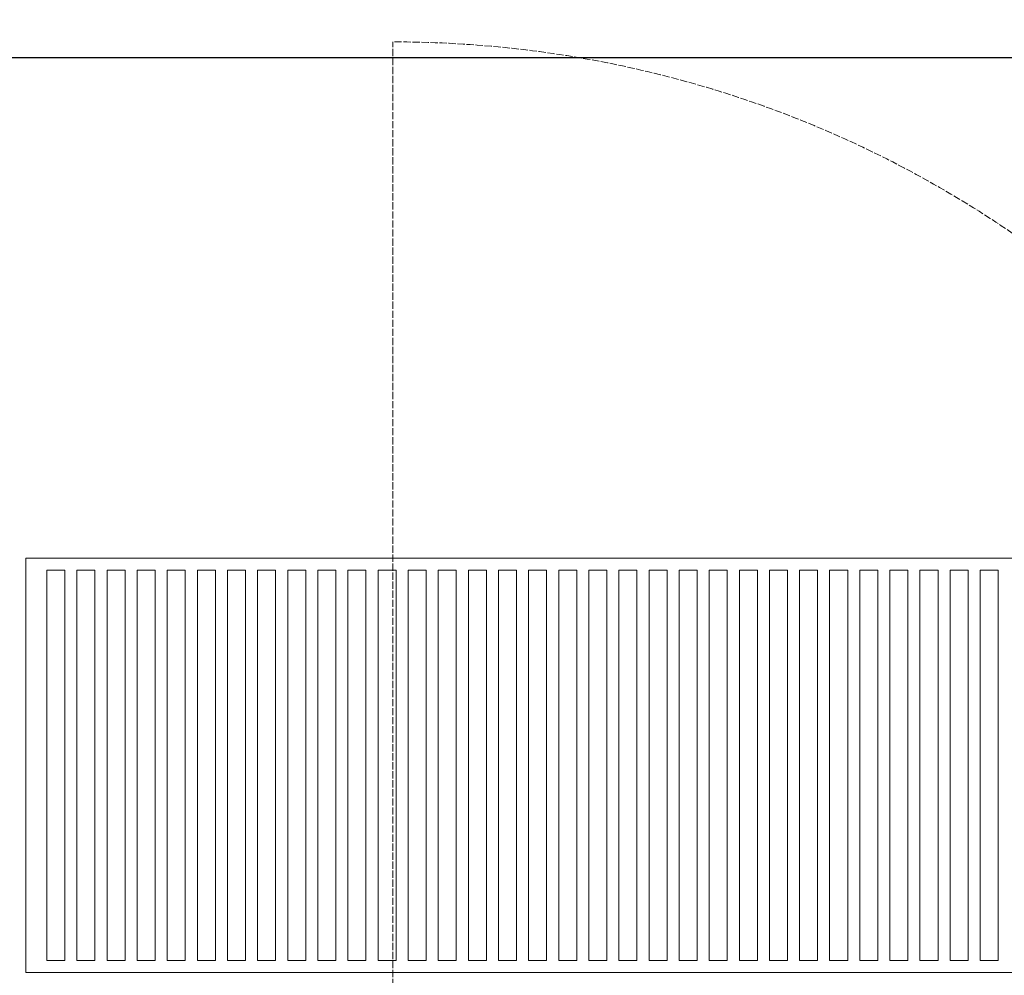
# Model space of a CAD drawing. Header units: inches. Extents: x -96941 to 10978768, y -673 to 1070890.
# Tile 95 of 256: x 57524 to 58341, y 3846 to 4639. Entities that reach past the tile are written whole.
import ezdxf

# ---------------------------------------------------------------- set-up
doc = ezdxf.new("R2010")
doc.units = ezdxf.units.IN
doc.linetypes.add('ACAD_ISO02W100', pattern=[15, 12, -3])
doc.layers.get('Defpoints').update_dxf_attribs({"color": 6, "lineweight": 9})
for name, color, linetype, lineweight in [('!_A_03_ČIARKOVANÁ', 41, 'ACAD_ISO02W100', 13), ('!_A_21_KÓTY', 3, 'Continuous', 9), ('!_A_23_ŠRAFY', 252, 'Continuous', 9)]:
    doc.layers.add(name, color=color, linetype=linetype, lineweight=lineweight)
doc.layers.add('!_A_52_NOVÉ KCIE', color=7, linetype='Continuous', lineweight=13, true_color=0xa30000)
doc.styles.add('Iso CP', font='isocp.shx', dxfattribs={"width": 0.8})
doc.dimstyles.new('1-50', dxfattribs={"dimscale": 50, "dimtxt": 2.5, "dimasz": 1.5, "dimexe": 1.25, "dimexo": 1, "dimtad": 1, "dimdec": 0, "dimrnd": 5, "dimdsep": 46, "dimtxsty": 'Iso CP', "dimblk1": 'OBLIQUE', "dimblk2": 'OBLIQUE', "dimsah": 1, "dimcen": 2.5, "dimclrt": 4, "dimadec": 0, "dimazin": 0, "dimtfac": 1, "dimtdec": 0, "dimtmove": 1, "dimatfit": 3, "dimldrblk": 'OBLIQUE', "dimfxl": 5, "dimfxlon": 1, "dimtfill": 1, "dimtolj": 1, "dimtzin": 0, "dimarcsym": 0})

# ---------------------------------------------------------------- blocks, each defined once
blk = doc.blocks.new('_Oblique')
at = {"color": 0, "linetype": 'ByBlock', "lineweight": -2}
blk.add_line((-0.5, -0.5), (0.5, 0.5), dxfattribs=at)
blk = doc.blocks.new('*D2464')
at = {"layer": '!_A_21_KÓTY', "color": 0, "lineweight": -2, "transparency": 16777216}
for p, q in [((57257.66, 4857.76), (57257.66, 4545.26)), ((59982.59, 4857.76), (59982.59, 4545.26)), ((59982.59, 4607.76), (57257.66, 4607.76))]:
    blk.add_line(p, q, dxfattribs=at)
at = {"layer": 'Defpoints', "color": 0, "transparency": 16777216}
for p in [(57257.66, 5646.13), (59982.59, 5289.83), (57257.66, 4607.76)]:
    blk.add_point(p, dxfattribs=at)
at = {"layer": '!_A_21_KÓTY', "color": 0, "lineweight": -2, "transparency": 16777216, "xscale": 75, "yscale": 75, "zscale": 75, "rotation": 180}
blk.add_blockref('_Oblique', (57257.66, 4607.76), dxfattribs=at)
at = {"layer": '!_A_21_KÓTY', "color": 0, "lineweight": -2, "transparency": 16777216, "xscale": 75, "yscale": 75, "zscale": 75}
blk.add_blockref('_Oblique', (59982.59, 4607.76), dxfattribs=at)
at = {"layer": '!_A_21_KÓTY', "color": 4, "transparency": 16777216, "insert": (58620.13, 4701.52), "char_height": 125, "attachment_point": 5, "style": 'Iso CP', "bg_fill": 3, "box_fill_scale": 1.1, "bg_fill_color": 256, "bg_fill_true_color": 13158600, "bg_fill_transparency": 0}
blk.add_mtext('\\A1;2725', dxfattribs=at)

msp = doc.modelspace()

# ---------------------------------------------------------------- linework, layer by layer
at = {"layer": '!_A_03_ČIARKOVANÁ', "color": 14, "ltscale": 0.5, "true_color": 0xa30000}
msp.add_lwpolyline([(57833.485, 3709.244), (57833.485, 4620.994)], dxfattribs=at)
msp.add_arc((57833.485, 3709.244), 911.75, 0, 90, dxfattribs=at)
at = {"layer": '!_A_23_ŠRAFY', "color": 14, "true_color": 0xa30000}
for points in [[(57546.233, 3858.126), (57546.233, 4182.126), (57561.233, 4182.126), (57561.233, 3858.126)], [(57571.233, 3858.126), (57571.233, 4182.126), (57586.233, 4182.126), (57586.233, 3858.126)], [(57596.233, 3858.126), (57596.233, 4182.126), (57611.233, 4182.126), (57611.233, 3858.126)], [(57621.233, 3858.126), (57621.233, 4182.126), (57636.233, 4182.126), (57636.233, 3858.126)], [(57646.233, 3858.126), (57646.233, 4182.126), (57661.233, 4182.126), (57661.233, 3858.126)], [(57671.233, 3858.126), (57671.233, 4182.126), (57686.233, 4182.126), (57686.233, 3858.126)], [(57696.233, 3858.126), (57696.233, 4182.126), (57711.233, 4182.126), (57711.233, 3858.126)], [(57721.233, 3858.126), (57721.233, 4182.126), (57736.233, 4182.126), (57736.233, 3858.126)], [(57746.233, 3858.126), (57746.233, 4182.126), (57761.233, 4182.126), (57761.233, 3858.126)], [(57771.233, 3858.126), (57771.233, 4182.126), (57786.233, 4182.126), (57786.233, 3858.126)], [(57796.233, 3858.126), (57796.233, 4182.126), (57811.233, 4182.126), (57811.233, 3858.126)], [(57821.233, 3858.126), (57821.233, 4182.126), (57836.233, 4182.126), (57836.233, 3858.126)], [(57846.233, 3858.126), (57846.233, 4182.126), (57861.233, 4182.126), (57861.233, 3858.126)], [(57871.233, 3858.126), (57871.233, 4182.126), (57886.233, 4182.126), (57886.233, 3858.126)], [(57896.233, 3858.126), (57896.233, 4182.126), (57911.233, 4182.126), (57911.233, 3858.126)], [(57921.233, 3858.126), (57921.233, 4182.126), (57936.233, 4182.126), (57936.233, 3858.126)], [(57946.233, 3858.126), (57946.233, 4182.126), (57961.233, 4182.126), (57961.233, 3858.126)], [(57971.233, 3858.126), (57971.233, 4182.126), (57986.233, 4182.126), (57986.233, 3858.126)], [(57996.233, 3858.126), (57996.233, 4182.126), (58011.233, 4182.126), (58011.233, 3858.126)], [(58021.233, 3858.126), (58021.233, 4182.126), (58036.233, 4182.126), (58036.233, 3858.126)], [(58046.233, 3858.126), (58046.233, 4182.126), (58061.233, 4182.126), (58061.233, 3858.126)], [(58071.233, 3858.126), (58071.233, 4182.126), (58086.233, 4182.126), (58086.233, 3858.126)], [(58096.233, 3858.126), (58096.233, 4182.126), (58111.233, 4182.126), (58111.233, 3858.126)], [(58121.233, 3858.126), (58121.233, 4182.126), (58136.233, 4182.126), (58136.233, 3858.126)], [(58146.233, 3858.126), (58146.233, 4182.126), (58161.233, 4182.126), (58161.233, 3858.126)], [(58171.233, 3858.126), (58171.233, 4182.126), (58186.233, 4182.126), (58186.233, 3858.126)], [(58196.233, 3858.126), (58196.233, 4182.126), (58211.233, 4182.126), (58211.233, 3858.126)], [(58221.233, 3858.126), (58221.233, 4182.126), (58236.233, 4182.126), (58236.233, 3858.126)], [(58246.233, 3858.126), (58246.233, 4182.126), (58261.233, 4182.126), (58261.233, 3858.126)], [(58271.233, 3858.126), (58271.233, 4182.126), (58286.233, 4182.126), (58286.233, 3858.126)], [(58296.233, 3858.126), (58296.233, 4182.126), (58311.233, 4182.126), (58311.233, 3858.126)], [(58321.233, 3858.126), (58321.233, 4182.126), (58336.233, 4182.126), (58336.233, 3858.126)]]:
    msp.add_lwpolyline(points, close=True, dxfattribs=at)
at = {"layer": '!_A_52_NOVÉ KCIE'}
msp.add_lwpolyline([(57528.733, 3848.126), (59328.733, 3848.126), (59328.733, 4192.126), (57528.733, 4192.126)], close=True, dxfattribs=at)

# ---------------------------------------------------------------- next in the draw order: dimensions: what is measured, and where the dimension line sits
at = {"layer": '!_A_21_KÓTY'}
dim = msp.add_linear_dim(base=(57257.665, 4607.759), p1=(59982.595, 5289.831), p2=(57257.665, 5646.129), dimstyle='1-50', dxfattribs=at)
dim.commit()
dim.dimension.update_dxf_attribs({"geometry": '*D2464', "text_midpoint": (58620.13, 4701.521)})

doc.saveas('drawing.dxf')
